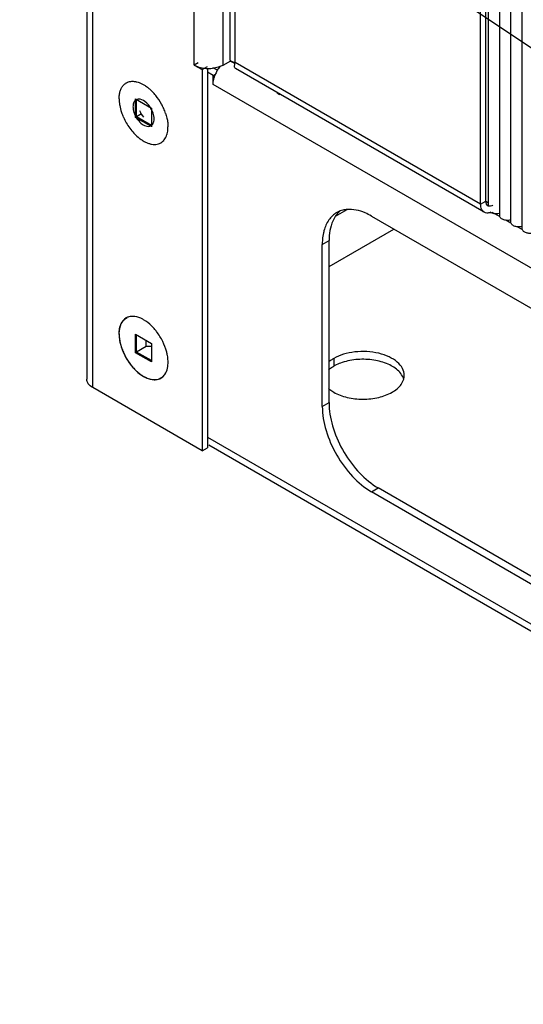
# Model space of a CAD drawing. Header units: inches. Extents: x 3 to 177, y 3 to 114.
# Tile 20 of 95: x 145.98 to 148.09, y 48.51 to 52.64. Entities that reach past the tile are written whole.
import ezdxf

# ---------------------------------------------------------------- set-up
doc = ezdxf.new("R2010")
doc.units = ezdxf.units.IN
doc.header["$LTSCALE"] = 9.973333
doc.header["$MEASUREMENT"] = 0
doc.layers.get('0').update_dxf_attribs({"linetype": 'CONTINUOUS'})
doc.layers.add('03_ALL_AXES', color=7, linetype='CONTINUOUS')
doc.layers.add('09_ALL_DETAIL_ITEMS', color=7, linetype='CONTINUOUS')
doc.styles.get("Standard").update_dxf_attribs({"font": 'arial.ttf'})
doc.dimstyles.get("Standard").update_dxf_attribs({"dimtxt": 1.066667, "dimasz": 1.066667, "dimexe": 0.06, "dimexo": 0.0625, "dimgap": 0.09, "dimtad": 0, "dimtih": 1, "dimtoh": 1, "dimdec": 3, "dimzin": 4, "dimdsep": 46, "dimtxsty": 'Standard', "dimblk": '_FILLED', "dimblk1": '_FILLED', "dimblk2": '_FILLED', "dimcen": 0.09, "dimadec": 0, "dimazin": 0, "dimtp": 0.01, "dimtm": 0.01, "dimtfac": 1, "dimtdec": 3, "dimtofl": 0, "dimtmove": 0, "dimatfit": 3, "dimldrblk": '_FILLED', "dimfxl": 0, "dimtolj": 1, "dimtzin": 4, "dimarcsym": 0})

# ---------------------------------------------------------------- blocks, each defined once
blk = doc.blocks.new('_FILLED')
at = {"color": 0, "linetype": 'ByBlock'}
blk.add_solid([(0, 0), (-1, 0.2), (-1, -0.2)], dxfattribs=at)

msp = doc.modelspace()

# ---------------------------------------------------------------- linework, layer by layer
at = {"color": 7, "linetype": 'Continuous'}
for p, q in [((146.7141, 52.4503), (146.7141, 93.3429)), ((146.8357, 52.4503), (146.8357, 93.3429)), ((146.2879, 51.0971), (146.2879, 54.732)), ((146.2627, 54.7175), (146.2627, 51.1322)), ((146.8861, 52.4604), (146.8861, 54.2306)), ((146.8648, 52.4732), (146.8648, 53.4018)), ((147.9154, 51.8661), (147.9154, 52.8955)), ((147.9376, 51.8789), (147.9376, 52.9083)), ((146.7303, 52.4597), (146.7141, 52.4503)), ((146.8357, 52.4503), (146.8675, 52.4687)), ((146.8838, 52.4563), (146.8649, 52.4672)), ((147.9154, 51.8661), (146.8861, 52.4604)), ((146.7141, 52.4503), (146.7466, 52.4315)), ((146.7466, 52.4315), (146.7688, 52.4443)), ((146.7466, 52.4315), (146.7466, 50.8323)), ((146.7688, 52.4362), (146.7688, 50.8451)), ((146.7928, 52.406), (146.7688, 52.4198)), ((146.8107, 52.4283), (146.7948, 52.4375)), ((147.9305, 51.8329), (146.8866, 52.4356)), ((146.7928, 52.406), (146.8027, 52.4117)), ((146.7928, 52.3684), (146.7928, 52.406)), ((156.0616, 47.0172), (146.7928, 52.3684)), ((146.4673, 52.3081), (146.5347, 52.2692)), ((146.4673, 52.2303), (146.4673, 52.3081)), ((146.472, 52.233), (146.472, 52.3046)), ((146.5347, 52.2692), (146.5347, 52.1914)), ((146.5311, 52.1935), (146.4673, 52.2303)), ((146.4929, 52.245), (146.472, 52.233)), ((146.5341, 52.1972), (146.472, 52.233)), ((147.3065, 51.8161), (147.3553, 51.8443)), ((147.9154, 51.8661), (147.9376, 51.8789)), ((147.9376, 51.8789), (147.9483, 51.8727)), ((147.9508, 51.8583), (147.9481, 51.8591)), ((147.9955, 51.8145), (147.9645, 51.8324)), ((148.0426, 51.7873), (148.0216, 51.7994)), ((148.0898, 51.7601), (148.0687, 51.7722)), ((146.4673, 51.3215), (146.5347, 51.2826)), ((146.4673, 51.2437), (146.4673, 51.3215)), ((146.472, 51.2464), (146.472, 51.3188)), ((146.5116, 51.2693), (146.472, 51.2464)), ((146.5116, 51.2693), (146.5116, 51.2959)), ((146.5347, 51.2697), (146.5116, 51.2693)), ((146.5347, 51.2826), (146.5347, 51.2047)), ((146.472, 51.2464), (146.4673, 51.2437)), ((146.5347, 51.2047), (146.4673, 51.2437)), ((146.5347, 51.2102), (146.472, 51.2464)), ((146.7466, 50.8323), (146.2879, 51.0971)), ((146.7688, 50.8897), (156.0663, 45.5219)), ((146.7755, 50.8567), (156.0663, 45.4928)), ((146.7466, 50.8323), (146.7688, 50.8451))]:
    msp.add_line(p, q, dxfattribs=at)
for centre, radius, start, end in [((146.7742, 52.5765), 0.1407, 258.3845, 265.9621), ((146.7749, 52.584), 0.1482, 265.9069, 275.9501), ((146.9342, 52.3565), 0.1429, 152.5853, 160.5805), ((146.9386, 52.3544), 0.1478, 149.9803, 152.6334), ((146.938, 52.3548), 0.1471, 142.524, 150.0205), ((147.089, 52.3701), 0.046, 231.6257, 240.0149), ((147.9531, 51.872), 0.0139, 240.0324, 248.8731), ((147.9414, 51.876), 0.0468, 284.0772, 288.8177)]:
    msp.add_arc(centre, radius, start, end, dxfattribs=at)
for points, knots in [([(146.8666, 52.4688), (146.8663, 52.4691), (146.8654, 52.4704), (146.8648, 52.472), (146.8648, 52.4732)], [0, 0, 0, 0, 0.275204, 1, 1, 1, 1]), ([(146.8861, 52.4604), (146.8819, 52.4611), (146.875, 52.4627), (146.8684, 52.4665), (146.8666, 52.4688)], [0, 0, 0, 0, 0.592148, 1, 1, 1, 1]), ([(146.8866, 52.4356), (146.8854, 52.4363), (146.8832, 52.439), (146.8824, 52.4448), (146.8834, 52.4522), (146.885, 52.4575), (146.8861, 52.4604)], [0, 0, 0, 0, 0.15947, 0.368517, 0.648006, 1, 1, 1, 1]), ([(146.7141, 52.4503), (146.7164, 52.449), (146.7264, 52.4438), (146.7374, 52.4404), (146.7459, 52.4387)], [0, 0, 0, 0, 0.234181, 1, 1, 1, 1]), ([(146.8218, 52.4438), (146.8194, 52.4429), (146.8091, 52.4395), (146.7984, 52.4374), (146.7902, 52.4366)], [0, 0, 0, 0, 0.240318, 1, 1, 1, 1]), ([(146.7928, 52.3684), (146.7928, 52.3698), (146.7929, 52.3756), (146.7937, 52.3814), (146.7945, 52.3857)], [0, 0, 0, 0, 0.240054, 1, 1, 1, 1]), ([(146.7945, 52.3857), (146.7947, 52.3872), (146.796, 52.3934), (146.7978, 52.3995), (146.7994, 52.404)], [0, 0, 0, 0, 0.243545, 1, 1, 1, 1]), ([(147.9305, 51.8329), (147.9281, 51.8342), (147.9236, 51.838), (147.9188, 51.8458), (147.916, 51.8555), (147.9154, 51.8625), (147.9154, 51.8661)], [0, 0, 0, 0, 0.217667, 0.450954, 0.710843, 1, 1, 1, 1]), ([(147.9462, 51.86), (147.9434, 51.8616), (147.9386, 51.8676), (147.9376, 51.875), (147.9376, 51.8789)], [0, 0, 0, 0, 0.449241, 1, 1, 1, 1]), ([(147.9668, 51.862), (147.9655, 51.8613), (147.9605, 51.8588), (147.9547, 51.8576), (147.9508, 51.8583)], [0, 0, 0, 0, 0.282586, 1, 1, 1, 1]), ([(147.9453, 51.8295), (147.9439, 51.8294), (147.9388, 51.8295), (147.9337, 51.831), (147.9305, 51.8329)], [0, 0, 0, 0, 0.263535, 1, 1, 1, 1]), ([(147.9528, 51.8306), (147.9521, 51.8305), (147.9497, 51.8299), (147.9472, 51.8296), (147.9453, 51.8295)], [0, 0, 0, 0, 0.258595, 1, 1, 1, 1]), ([(146.2879, 51.0971), (146.2808, 51.1012), (146.2686, 51.1106), (146.2627, 51.1255), (146.2627, 51.1322)], [0, 0, 0, 0, 0.550026, 1, 1, 1, 1])]:
    msp.add_open_spline(points, degree=3, knots=knots, dxfattribs=at)
for points in [[(146.8357, 52.4503), (146.8313, 52.4478), (146.8266, 52.4456), (146.8218, 52.4438)], [(147.066, 52.3302), (147.0681, 52.3291), (147.0702, 52.328), (147.0724, 52.3271)]]:
    msp.add_open_spline(points, degree=3, dxfattribs=at)
at = {"layer": '03_ALL_AXES', "color": 7, "linetype": 'Continuous'}
for p, q in [((147.9955, 51.8178), (147.9955, 53.0515)), ((148.0426, 51.7906), (148.0426, 53.0622)), ((148.0898, 51.7634), (148.0898, 53.0575)), ((147.9483, 51.86), (147.9483, 52.9801)), ((146.5415, 52.2057), (146.5434, 52.2104)), ((147.4575, 51.8167), (148.1349, 51.4256)), ((147.2793, 51.605), (147.5517, 51.7623)), ((147.251, 51.6975), (147.2793, 51.7138)), ((147.251, 51.0176), (147.251, 51.6975)), ((147.2793, 51.034), (147.2793, 51.7138)), ((147.2991, 51.2193), (147.2991, 51.1866)), ((147.251, 51.0176), (147.2793, 51.034)), ((147.4575, 50.66), (147.4858, 50.6763)), ((148.1349, 50.2689), (147.4575, 50.66)), ((148.1632, 50.2852), (147.4858, 50.6763))]:
    msp.add_line(p, q, dxfattribs=at)
for centre, radius, start, end in [((146.3789, 52.1836), 0.2222, 38.7301, 44.1132), ((146.3595, 52.1681), 0.2471, 28.7253, 38.7189), ((146.5838, 52.2976), 0.1063, 201.222, 218.7783), ((146.3583, 52.1673), 0.2485, 23.7894, 28.7669), ((146.3699, 52.1724), 0.2358, 18.6322, 23.78), ((146.6292, 52.3259), 0.2328, 198.5983, 203.8139), ((146.5758, 52.2604), 0.1492, 236.418, 237.9951), ((147.3606, 51.746), 0.0983, 110.3213, 119.961), ((147.9829, 51.8753), 0.0494, 281.4405, 285.0648), ((148.03, 51.8481), 0.0494, 281.4405, 285.0648), ((148.0772, 51.8208), 0.0494, 281.4405, 285.0648), ((147.5048, 51.6978), 0.2538, 175.4243, 180.0699), ((146.4549, 51.3341), 0.062, 88.6821, 92.9442), ((147.3853, 51.0371), 0.1726, 115.9763, 119.9534), ((146.5493, 51.1794), 0.049, 300.0102, 311.0964), ((146.548, 51.1809), 0.051, 311.1129, 316.2764), ((147.6281, 50.9227), 0.2845, 237.449, 239.9821)]:
    msp.add_arc(centre, radius, start, end, dxfattribs=at)
for points, knots in [([(146.4258, 52.3737), (146.4283, 52.3753), (146.4337, 52.3782), (146.4426, 52.381), (146.4521, 52.3823), (146.4604, 52.382), (146.4672, 52.3811), (146.4743, 52.3796), (146.4835, 52.3767), (146.4944, 52.3719), (146.5016, 52.3678), (146.5052, 52.3656)], [0, 0, 0, 0, 0.107244, 0.2161, 0.328865, 0.447437, 0.509394, 0.573279, 0.707104, 0.84936, 1, 1, 1, 1]), ([(146.3985, 52.3089), (146.3985, 52.3146), (146.3991, 52.3255), (146.4025, 52.3409), (146.408, 52.3544), (146.4133, 52.362), (146.4163, 52.3653)], [0, 0, 0, 0, 0.281929, 0.54126, 0.779329, 1, 1, 1, 1]), ([(146.4163, 52.3653), (146.4177, 52.3669), (146.4207, 52.3699), (146.4241, 52.3725), (146.4258, 52.3737)], [0, 0, 0, 0, 0.504043, 1, 1, 1, 1]), ([(146.5052, 52.3656), (146.5068, 52.3646), (146.5132, 52.3604), (146.5194, 52.3557), (146.5238, 52.352)], [0, 0, 0, 0, 0.242644, 1, 1, 1, 1]), ([(146.5238, 52.352), (146.5251, 52.3509), (146.5301, 52.3466), (146.5349, 52.3419), (146.5385, 52.3383)], [0, 0, 0, 0, 0.245428, 1, 1, 1, 1]), ([(146.3985, 52.3089), (146.3985, 52.3044), (146.3989, 52.295), (146.4016, 52.2758), (146.4054, 52.2613), (146.4086, 52.2517)], [0, 0, 0, 0, 0.233841, 0.479531, 1, 1, 1, 1]), ([(146.4697, 52.304), (146.4667, 52.3023), (146.4633, 52.2989), (146.461, 52.2949), (146.4605, 52.2938)], [0, 0, 0, 0, 0.734739, 1, 1, 1, 1]), ([(146.5323, 52.2678), (146.5258, 52.279), (146.5114, 52.297), (146.4887, 52.3077), (146.4788, 52.3068)], [0, 0, 0, 0, 0.567806, 1, 1, 1, 1]), ([(146.4605, 52.2938), (146.4598, 52.2925), (146.4575, 52.2866), (146.4567, 52.2802), (146.4567, 52.2753)], [0, 0, 0, 0, 0.230415, 1, 1, 1, 1]), ([(146.4567, 52.2753), (146.4567, 52.273), (146.4573, 52.2631), (146.4599, 52.2534), (146.4626, 52.2463)], [0, 0, 0, 0, 0.231048, 1, 1, 1, 1]), ([(146.5453, 52.2241), (146.5453, 52.2264), (146.5447, 52.2363), (146.5421, 52.2461), (146.5394, 52.2532)], [0, 0, 0, 0, 0.231048, 1, 1, 1, 1]), ([(146.4163, 52.2319), (146.4199, 52.2237), (146.4281, 52.2076), (146.4427, 52.1851), (146.4593, 52.1648), (146.4718, 52.1529), (146.4782, 52.1475)], [0, 0, 0, 0, 0.255786, 0.511572, 0.761465, 1, 1, 1, 1]), ([(146.4626, 52.2463), (146.4684, 52.2315), (146.4836, 52.2076), (146.511, 52.1916), (146.5232, 52.1926)], [0, 0, 0, 0, 0.566131, 1, 1, 1, 1]), ([(146.5434, 52.2104), (146.5437, 52.2114), (146.5449, 52.2159), (146.5453, 52.2206), (146.5453, 52.2241)], [0, 0, 0, 0, 0.236278, 1, 1, 1, 1]), ([(146.5934, 52.2478), (146.5955, 52.2413), (146.5992, 52.2285), (146.6016, 52.2153), (146.6024, 52.2088)], [0, 0, 0, 0, 0.512046, 1, 1, 1, 1]), ([(146.5323, 52.1955), (146.5353, 52.1972), (146.5387, 52.2006), (146.541, 52.2046), (146.5415, 52.2057)], [0, 0, 0, 0, 0.73474, 1, 1, 1, 1]), ([(146.599, 52.1583), (146.5994, 52.1595), (146.6008, 52.1645), (146.6018, 52.1696), (146.6024, 52.1736)], [0, 0, 0, 0, 0.242072, 1, 1, 1, 1]), ([(146.6024, 52.2088), (146.6026, 52.2073), (146.6032, 52.2012), (146.6035, 52.1951), (146.6035, 52.1905)], [0, 0, 0, 0, 0.256517, 1, 1, 1, 1]), ([(146.6024, 52.1736), (146.6026, 52.1749), (146.6033, 52.1806), (146.6035, 52.1862), (146.6035, 52.1905)], [0, 0, 0, 0, 0.242655, 1, 1, 1, 1]), ([(146.4782, 52.1475), (146.4794, 52.1464), (146.4843, 52.1424), (146.4894, 52.1387), (146.4933, 52.1361)], [0, 0, 0, 0, 0.255809, 1, 1, 1, 1]), ([(146.4968, 52.1339), (146.501, 52.1313), (146.5093, 52.1266), (146.5222, 52.1213), (146.5347, 52.1181), (146.5468, 52.117), (146.5581, 52.1181), (146.5686, 52.1213), (146.578, 52.1266), (146.5833, 52.1315), (146.5857, 52.1341)], [0, 0, 0, 0, 0.152914, 0.295761, 0.428622, 0.552309, 0.66848, 0.779645, 0.888997, 1, 1, 1, 1]), ([(146.5857, 52.1341), (146.5864, 52.1349), (146.5893, 52.1383), (146.5918, 52.1421), (146.5934, 52.145)], [0, 0, 0, 0, 0.244276, 1, 1, 1, 1]), ([(146.5934, 52.145), (146.5939, 52.146), (146.5961, 52.1503), (146.5979, 52.1548), (146.599, 52.1583)], [0, 0, 0, 0, 0.242517, 1, 1, 1, 1]), ([(147.3542, 51.8444), (147.3518, 51.8442), (147.3424, 51.843), (147.3331, 51.8407), (147.3264, 51.8382)], [0, 0, 0, 0, 0.255644, 1, 1, 1, 1]), ([(147.4575, 51.8167), (147.4488, 51.8217), (147.4169, 51.838), (147.38, 51.8467), (147.3542, 51.8444)], [0, 0, 0, 0, 0.27959, 1, 1, 1, 1]), ([(147.3115, 51.8312), (147.2986, 51.8237), (147.2748, 51.8011), (147.2624, 51.7713), (147.258, 51.7552)], [0, 0, 0, 0, 0.472107, 1, 1, 1, 1]), ([(147.3069, 51.8171), (147.3023, 51.8105), (147.2847, 51.7789), (147.2793, 51.7417), (147.2793, 51.7138)], [0, 0, 0, 0, 0.224498, 1, 1, 1, 1]), ([(147.3262, 51.8381), (147.3244, 51.8366), (147.3173, 51.8303), (147.3111, 51.823), (147.3069, 51.8171)], [0, 0, 0, 0, 0.245598, 1, 1, 1, 1]), ([(147.9927, 51.8269), (147.9862, 51.8256), (147.9734, 51.8253), (147.961, 51.8293), (147.9561, 51.8327)], [0, 0, 0, 0, 0.526888, 1, 1, 1, 1]), ([(148.0398, 51.7997), (148.0347, 51.7986), (148.0243, 51.7981), (148.012, 51.8007), (148.0038, 51.8049), (147.9992, 51.8086), (147.9962, 51.813), (147.9955, 51.8163), (147.9955, 51.8178)], [0, 0, 0, 0, 0.296525, 0.580139, 0.705407, 0.815826, 0.912332, 1, 1, 1, 1]), ([(148.087, 51.7724), (148.0818, 51.7714), (148.0715, 51.7709), (148.0591, 51.7735), (148.0509, 51.7776), (148.0463, 51.7814), (148.0434, 51.7858), (148.0426, 51.7891), (148.0426, 51.7906)], [0, 0, 0, 0, 0.296525, 0.580139, 0.705407, 0.815826, 0.912332, 1, 1, 1, 1]), ([(148.1341, 51.7452), (148.129, 51.7442), (148.1186, 51.7436), (148.1063, 51.7463), (148.098, 51.7504), (148.0935, 51.7542), (148.0905, 51.7586), (148.0898, 51.7618), (148.0898, 51.7634)], [0, 0, 0, 0, 0.296525, 0.580139, 0.705407, 0.815826, 0.912332, 1, 1, 1, 1]), ([(147.258, 51.7552), (147.2573, 51.7522), (147.2543, 51.74), (147.2526, 51.7276), (147.2518, 51.7181)], [0, 0, 0, 0, 0.241013, 1, 1, 1, 1]), ([(146.4282, 51.3893), (146.4186, 51.3838), (146.4021, 51.3635), (146.3983, 51.3386), (146.398, 51.3252)], [0, 0, 0, 0, 0.451137, 1, 1, 1, 1]), ([(146.3985, 51.3223), (146.3985, 51.3263), (146.3988, 51.3341), (146.4004, 51.3453), (146.4027, 51.3541), (146.4051, 51.3606), (146.4078, 51.3666), (146.4118, 51.3734), (146.4176, 51.3805), (146.4243, 51.3863), (146.4294, 51.3893), (146.432, 51.3905)], [0, 0, 0, 0, 0.14952, 0.290848, 0.42397, 0.487637, 0.549484, 0.668172, 0.781521, 0.891397, 1, 1, 1, 1]), ([(146.501, 51.3821), (146.4973, 51.3842), (146.4833, 51.3914), (146.4677, 51.3958), (146.4563, 51.3961)], [0, 0, 0, 0, 0.273651, 1, 1, 1, 1]), ([(146.5457, 51.3445), (146.5423, 51.3484), (146.5288, 51.3625), (146.5134, 51.3749), (146.501, 51.3821)], [0, 0, 0, 0, 0.265661, 1, 1, 1, 1]), ([(146.5815, 51.2908), (146.5743, 51.3054), (146.5629, 51.3238), (146.5492, 51.3405), (146.5457, 51.3445)], [0, 0, 0, 0, 0.75367, 1, 1, 1, 1]), ([(146.398, 51.3252), (146.398, 51.3228), (146.3981, 51.3125), (146.3992, 51.3023), (146.4006, 51.2946)], [0, 0, 0, 0, 0.239755, 1, 1, 1, 1]), ([(146.3985, 51.3223), (146.3985, 51.3162), (146.3993, 51.3036), (146.4028, 51.2844), (146.4084, 51.2648), (146.416, 51.2451), (146.4256, 51.2258), (146.4368, 51.2074), (146.4494, 51.1901), (146.4587, 51.1795), (146.4635, 51.1745)], [0, 0, 0, 0, 0.111125, 0.229386, 0.353486, 0.481816, 0.612562, 0.743796, 0.873569, 1, 1, 1, 1]), ([(146.4006, 51.2946), (146.4014, 51.2897), (146.4059, 51.2693), (146.4135, 51.2497), (146.4205, 51.2355)], [0, 0, 0, 0, 0.239985, 1, 1, 1, 1]), ([(146.6014, 51.2316), (146.6005, 51.2365), (146.596, 51.2569), (146.5885, 51.2766), (146.5815, 51.2908)], [0, 0, 0, 0, 0.239985, 1, 1, 1, 1]), ([(146.4205, 51.2355), (146.43, 51.2162), (146.4528, 51.1816), (146.4841, 51.1539), (146.501, 51.1442)], [0, 0, 0, 0, 0.525071, 1, 1, 1, 1]), ([(146.604, 51.2023), (146.604, 51.2047), (146.6038, 51.2145), (146.6027, 51.2243), (146.6014, 51.2316)], [0, 0, 0, 0, 0.240263, 1, 1, 1, 1]), ([(147.595, 51.1485), (147.595, 51.1585), (147.5889, 51.1802), (147.5654, 51.207), (147.5306, 51.2282), (147.4871, 51.2427), (147.4384, 51.2496), (147.3883, 51.2482), (147.341, 51.2387), (147.3119, 51.2267), (147.2991, 51.2193)], [0, 0, 0, 0, 0.086934, 0.186404, 0.303795, 0.437609, 0.582115, 0.729425, 0.871188, 1, 1, 1, 1]), ([(146.5848, 51.1456), (146.5868, 51.1477), (146.5947, 51.1574), (146.5993, 51.1694), (146.6014, 51.1787)], [0, 0, 0, 0, 0.233099, 1, 1, 1, 1]), ([(146.6014, 51.1787), (146.6018, 51.1805), (146.6033, 51.1883), (146.6039, 51.1963), (146.604, 51.2023)], [0, 0, 0, 0, 0.239141, 1, 1, 1, 1]), ([(147.2991, 51.1866), (147.2971, 51.1855), (147.2896, 51.181), (147.2825, 51.1758), (147.2776, 51.1716)], [0, 0, 0, 0, 0.259467, 1, 1, 1, 1]), ([(147.2991, 51.2193), (147.2975, 51.2184), (147.2914, 51.2147), (147.2856, 51.2107), (147.2815, 51.2074)], [0, 0, 0, 0, 0.257439, 1, 1, 1, 1]), ([(147.343, 51.205), (147.34, 51.2042), (147.3287, 51.2006), (147.3176, 51.1961), (147.3097, 51.1923)], [0, 0, 0, 0, 0.258345, 1, 1, 1, 1]), ([(147.5761, 51.1613), (147.5646, 51.1743), (147.5322, 51.1962), (147.4739, 51.2138), (147.4084, 51.2181), (147.364, 51.2113), (147.343, 51.205)], [0, 0, 0, 0, 0.209961, 0.460851, 0.733203, 1, 1, 1, 1]), ([(146.4635, 51.1745), (146.467, 51.1709), (146.4742, 51.1641), (146.4854, 51.1548), (146.4968, 51.147), (146.5047, 51.1426), (146.5087, 51.1406)], [0, 0, 0, 0, 0.266684, 0.523204, 0.768022, 1, 1, 1, 1]), ([(146.501, 51.1442), (146.5047, 51.142), (146.5186, 51.1349), (146.5343, 51.1304), (146.5457, 51.1302)], [0, 0, 0, 0, 0.273651, 1, 1, 1, 1]), ([(146.5087, 51.1406), (146.5112, 51.1394), (146.5207, 51.1351), (146.5309, 51.1322), (146.5385, 51.1313)], [0, 0, 0, 0, 0.266609, 1, 1, 1, 1]), ([(146.5385, 51.1313), (146.5427, 51.1308), (146.5511, 51.1305), (146.5613, 51.1323), (146.5688, 51.135), (146.574, 51.1377), (146.5788, 51.141), (146.5818, 51.1435), (146.5832, 51.1449)], [0, 0, 0, 0, 0.26605, 0.516016, 0.637447, 0.757821, 0.878289, 1, 1, 1, 1]), ([(147.5927, 51.1322), (147.5919, 51.1348), (147.5881, 51.1454), (147.5817, 51.1549), (147.5761, 51.1613)], [0, 0, 0, 0, 0.237498, 1, 1, 1, 1]), ([(146.5457, 51.1302), (146.5482, 51.1301), (146.558, 51.1304), (146.5676, 51.1334), (146.5738, 51.137)], [0, 0, 0, 0, 0.262582, 1, 1, 1, 1]), ([(147.5442, 51.0778), (147.5473, 51.0796), (147.5589, 51.0868), (147.5695, 51.0956), (147.5761, 51.1031)], [0, 0, 0, 0, 0.2662, 1, 1, 1, 1]), ([(147.5761, 51.1031), (147.5781, 51.1053), (147.5851, 51.1141), (147.5904, 51.1243), (147.5927, 51.1322)], [0, 0, 0, 0, 0.265845, 1, 1, 1, 1]), ([(147.2776, 51.0929), (147.2792, 51.0915), (147.286, 51.086), (147.2933, 51.0811), (147.2991, 51.0778)], [0, 0, 0, 0, 0.240215, 1, 1, 1, 1]), ([(147.2991, 51.0778), (147.3165, 51.0677), (147.3569, 51.0531), (147.4216, 51.0461), (147.4863, 51.0531), (147.5268, 51.0677), (147.5442, 51.0778)], [0, 0, 0, 0, 0.237219, 0.500007, 0.762752, 1, 1, 1, 1]), ([(147.251, 51.0176), (147.251, 50.9838), (147.2637, 50.9124), (147.3079, 50.8121), (147.3727, 50.7236), (147.4282, 50.6769), (147.4575, 50.66)], [0, 0, 0, 0, 0.237238, 0.500001, 0.762763, 1, 1, 1, 1]), ([(147.2793, 51.034), (147.2793, 51.0013), (147.2911, 50.9324), (147.3328, 50.835), (147.3942, 50.7479), (147.4469, 50.7008), (147.475, 50.6829)], [0, 0, 0, 0, 0.235728, 0.496776, 0.759559, 1, 1, 1, 1])]:
    msp.add_open_spline(points, degree=3, knots=knots, dxfattribs=at)
for points in [[(146.4788, 52.3068), (146.4756, 52.3066), (146.4724, 52.3056), (146.4697, 52.304)], [(146.5394, 52.2532), (146.5374, 52.2582), (146.535, 52.2631), (146.5323, 52.2678)], [(146.5232, 52.1926), (146.5263, 52.1929), (146.5296, 52.1939), (146.5323, 52.1955)], [(146.4393, 51.394), (146.4354, 51.3929), (146.4317, 51.3913), (146.4282, 51.3893)], [(146.4517, 51.396), (146.4475, 51.3958), (146.4433, 51.3951), (146.4393, 51.394)], [(147.5927, 51.1322), (147.5942, 51.1375), (147.595, 51.143), (147.595, 51.1485)]]:
    msp.add_open_spline(points, degree=3, dxfattribs=at)

# ---------------------------------------------------------------- leaders
at = {"layer": '09_ALL_DETAIL_ITEMS', "color": 7, "linetype": 'Continuous'}
msp.add_leader([(150.5101, 50.9185), (138.3521, 59.0966), (135.6855, 59.0966)], dimstyle='Standard', override={"dimtad": 0}, dxfattribs=at)

doc.saveas('drawing.dxf')
